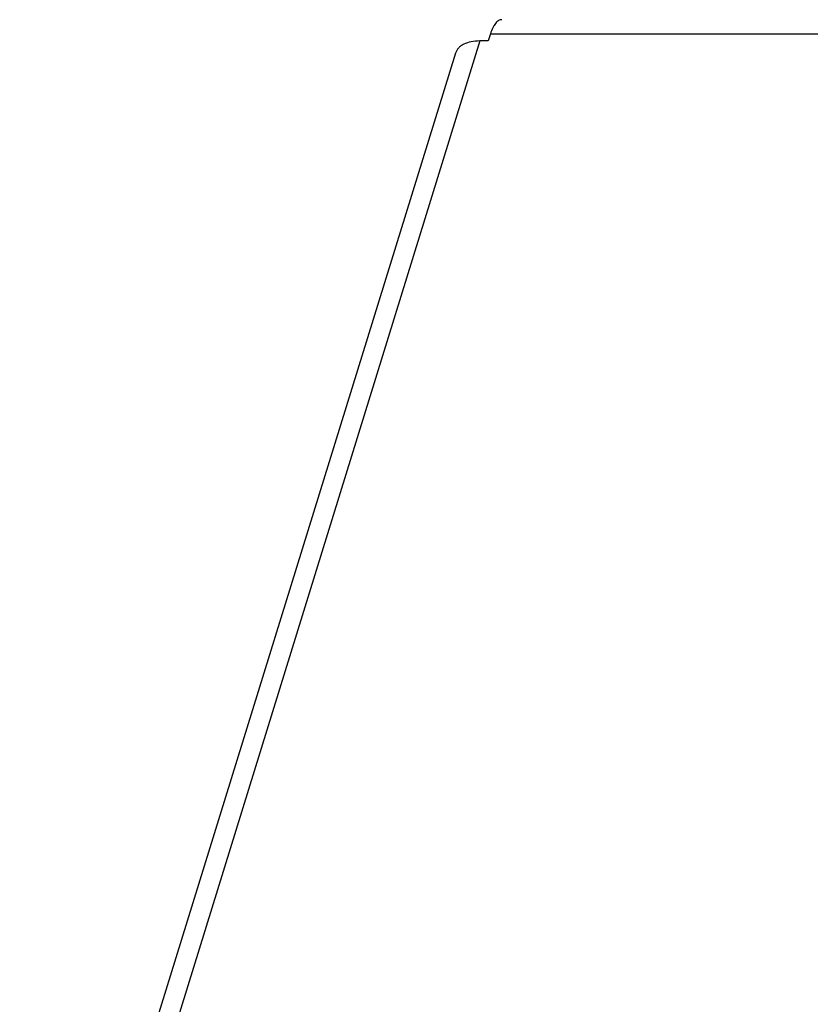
# Model space of a CAD drawing. Header units: millimetres. Extents: x 10 to 584, y 4 to 410.
# Tile 31 of 57: x 417 to 425, y 276 to 287. Entities that reach past the tile are written whole.
import ezdxf

# ---------------------------------------------------------------- set-up
doc = ezdxf.new("R2010")
doc.units = ezdxf.units.MM
doc.header["$LTSCALE"] = 32.67
doc.layers.get('0').update_dxf_attribs({"linetype": 'CONTINUOUS'})

msp = doc.modelspace()

# ---------------------------------------------------------------- linework, layer by layer
at = {"color": 7, "linetype": 'Continuous'}
for p, q in [((421.7015, 286.3852), (421.6773, 286.3069)), ((421.7015, 286.3852), (430.0279, 286.3852)), ((421.5852, 286.3069), (416.8794, 271.079)), ((421.6773, 286.3069), (421.5852, 286.3069)), ((421.3251, 286.1763), (416.6193, 270.9485))]:
    msp.add_line(p, q, dxfattribs=at)
for points, knots in [([(421.8235, 286.5366), (421.8176, 286.5366), (421.8054, 286.5347), (421.7878, 286.5268), (421.7708, 286.5139), (421.7547, 286.4963), (421.7395, 286.4743), (421.7197, 286.4377), (421.7082, 286.407), (421.7015, 286.3852)], [0, 0, 0, 0, 0.0858717, 0.1774644, 0.2792906, 0.394235, 0.5237604, 0.6682688, 1, 1, 1, 1]), ([(421.5852, 286.3069), (421.5539, 286.3069), (421.495, 286.3019), (421.4264, 286.2804), (421.3824, 286.2541), (421.3564, 286.2315), (421.3367, 286.2056), (421.3281, 286.1862), (421.3251, 286.1763)], [0, 0, 0, 0, 0.3031359, 0.5686774, 0.6870881, 0.79692, 0.900234, 1, 1, 1, 1])]:
    msp.add_open_spline(points, degree=3, knots=knots, dxfattribs=at)

doc.saveas('drawing.dxf')
